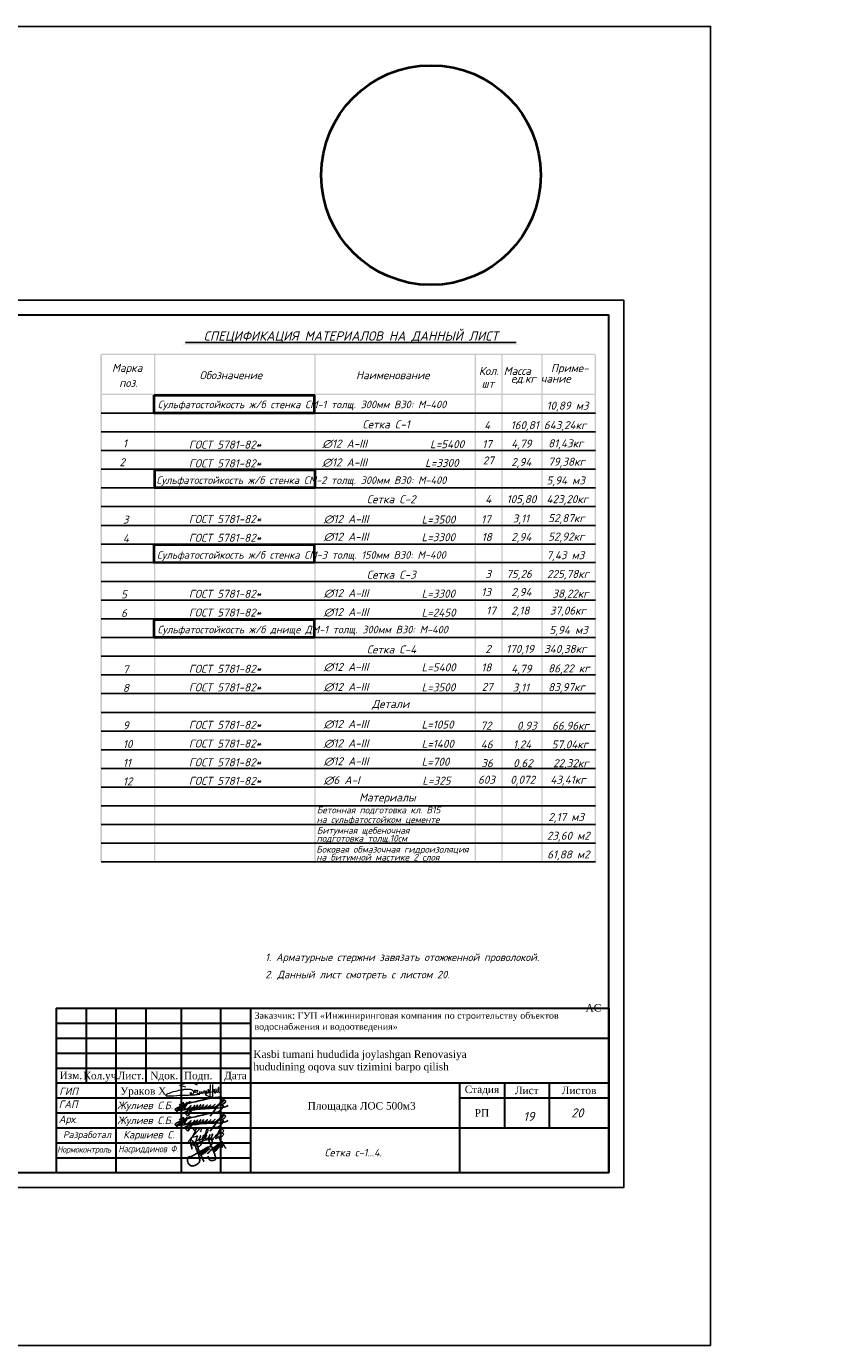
# Model space of a CAD drawing. Extents: x -119078 to 1619993, y 264752 to 340742.
# Tile 206 of 220: x 1161962 to 1189215, y 291930 to 336081. Entities that reach past the tile are written whole.
import ezdxf
from ezdxf.enums import TextEntityAlignment as Align

# ---------------------------------------------------------------- set-up
doc = ezdxf.new("R2010")
doc.units = 0
doc.header["$MEASUREMENT"] = 0
doc.linetypes.add('CONTI', pattern=[0])
doc.layers.get('0').update_dxf_attribs({"color": 250, "linetype": 'CONTI'})
for name, color, linetype in [('BC-Form$1$SHEET-TEXT', 7, 'Continuous'), ('PDF _Геометрия', 250, 'Continuous'), ('PDF _Сплошная заливка', 7, 'Continuous'), ('PDF _Текст', 7, 'Continuous'), ('SHTAMP', 250, 'Continuous'), ('Ярлык', 1, 'Continuous')]:
    doc.layers.add(name, color=color, linetype=linetype)
doc.layers.add('Графа', color=7, linetype='Continuous', lineweight=30)
doc.layers.add('НАДПИСИ', color=7, linetype='Continuous', lineweight=13)
doc.layers.add('ПОДПИСИ', color=7, linetype='Continuous', lineweight=25, true_color=0xffffff)
doc.styles.add('ICOCPEUR', font='isocpeui.ttf')
doc.styles.add('ISO', font='times.ttf')
doc.styles.add('ISOCPEUR', font='isocpeui.ttf')
doc.styles.add('PDF ISOCPEUR Italic', font='isocpeui.ttf')
doc.styles.add('style2', font='times.ttf', dxfattribs={"height": 350})
doc.styles.add('ГОСТ 250', font='isocpeui.ttf', dxfattribs={"height": 250})
doc.styles.add('ГОСТ 300', font='isocpeui.ttf', dxfattribs={"height": 250})
doc.styles.add('ГОСТ 350', font='isocpeui.ttf', dxfattribs={"height": 350})

# ---------------------------------------------------------------- blocks, each defined once
blk = doc.blocks.new('подпис')
at = {"layer": 'ПОДПИСИ', "color": 5, "lineweight": 25}
for points in [[(11455381, 532519), (11455520, 532605, 0.17903), (11455562, 532678, 0.263953), (11455546, 532731, 0.190204), (11455439, 532772, 0.042436), (11455181, 532752, 0.013899), (11454174, 532517), (11454115, 532493), (11453882, 532380, 0.221782), (11453847, 532334, 0.270492), (11453872, 532305), (11455179, 532410)], [(11453991, 532491, -0.163413), (11454129, 532576, -0.667806), (11454158, 532540, -0.079434), (11453917, 532276, -0.866542), (11453898, 532297), (11453923, 532319), (11454158, 532478), (11454199, 532507), (11454264, 532591), (11454072, 532309)], [(11454383, 532593, 0.619534), (11454360, 532609), (11454273, 532534, 0.114252), (11454185, 532395, 0.215538), (11454192, 532353, 0.240273), (11454245, 532349, 0.08858), (11454403, 532470), (11454351, 532410), (11454342, 532400, 0.539095), (11454362, 532374, 0.111916), (11454481, 532411), (11454538, 532484), (11454481, 532411), (11454317, 532146, -0.358423), (11454264, 532125), (11454185, 532207, -0.402126), (11454221, 532260, -0.058846), (11454732, 532356), (11455438, 532399, 0.09128), (11455712, 532476)], [(11454538, 532484), (11454488, 532398, 0.645288), (11454510, 532376, 0.12897), (11454636, 532493), (11454594, 532430), (11454582, 532414, 0.693858), (11454605, 532387, 0.10028), (11454701, 532446), (11454746, 532507), (11454701, 532446), (11454684, 532424, 0.631808), (11454708, 532389, 0.142677), (11454805, 532452), (11454848, 532505), (11454805, 532452, 0.201941), (11454797, 532429, 0.536095), (11454830, 532405, 0.097167), (11454944, 532462), (11454981, 532503), (11454944, 532462, 0.197087), (11454932, 532431, 0.488157), (11454970, 532409, 0.093089), (11455064, 532466), (11455099, 532503), (11455064, 532466, 0.226804), (11455048, 532431, 0.355416), (11455073, 532410, 0.127937), (11455201, 532468), (11455246, 532517), (11455201, 532468, 0.196233), (11455177, 532420, 0.529409), (11455206, 532400, 0.061232), (11455381, 532519), (11455512, 532676), (11455381, 532519), (11455075, 532109)], [(11455512, 532676, -0.143099), (11455604, 532656, -0.470936), (11455617, 532604, -0.126724), (11455422, 532482), (11455497, 532497, -0.517832), (11455533, 532462, -0.176475), (11455420, 532289, -0.173079), (11455271, 532233, -0.163306), (11455188, 532261)]]:
    blk.add_lwpolyline(points, format="xyb", dxfattribs=at)
blk.add_lwpolyline([(11454115, 532493), (11454174, 532517)], dxfattribs=at)
blk = doc.blocks.new('A$C6E532752')
at = {"color": 5, "lineweight": 25}
for points in [[(2046, 1804), (2070, 1872), (2101, 1944), (2114, 2003), (2114, 2056), (2099, 2124), (2074, 2222), (2014, 2300), (1903, 2360), (1855, 2376), (1801, 2377), (1790, 2368), (1792, 2336), (1800, 2288), (1808, 2236), (1818, 2191), (1846, 2131), (1865, 2061), (1890, 2014), (1957, 1858), (2009, 1770), (2053, 1685), (2113, 1541), (2153, 1434), (2222, 1250), (2279, 1118), (2326, 993), (2364, 847), (2392, 705), (2399, 624), (2394, 571), (2362, 528), (2328, 505), (2294, 490), (2254, 483), (2188, 477), (2145, 466), (2062, 466), (2017, 466), (1987, 466), (1945, 488), (1913, 509), (1883, 532), (1855, 575), (1823, 639), (1802, 682), (1783, 739), (1781, 758), (1779, 801), (1777, 848)], [(2743, 2429), (2709, 2488), (2682, 2516), (2685, 2488), (2725, 2429), (2737, 2401), (2759, 2329), (2784, 2236), (2802, 2186), (2816, 2124), (2836, 2048), (2868, 1947), (2878, 1890), (2884, 1840), (2893, 1773), (2934, 1685), (2949, 1650), (2957, 1619), (2962, 1588), (2967, 1626), (2967, 1657), (2971, 1688), (2988, 1767), (3019, 1821), (3030, 1831), (3088, 1813), (3106, 1778), (3119, 1748), (3153, 1695), (3166, 1642), (3207, 1585), (3241, 1543), (3278, 1532), (3308, 1535)], [(385, 1433), (380, 1569), (321, 1749), (258, 1944), (210, 2040), (245, 2007), (287, 1975), (353, 1931), (399, 1918), (436, 1916), (474, 1941), (484, 1982), (467, 2067), (448, 2120), (427, 2157), (466, 2093), (506, 2007), (555, 1922), (602, 1823), (711, 1592), (749, 1491), (825, 1291), (868, 1187), (943, 996), (982, 875), (1013, 754), (1033, 630), (1049, 522), (1043, 416), (1007, 308), (929, 226), (815, 136), (704, 81), (535, 13), (402, 1), (314, 18), (227, 71), (137, 159), (35, 347), (12, 492), (8, 661), (75, 751), (214, 814), (217, 817), (216, 775), (183, 707), (202, 722), (286, 778), (362, 823), (424, 853), (563, 928), (732, 1029), (845, 1105), (994, 1192), (1118, 1257), (1274, 1345), (1396, 1407), (1523, 1482), (1750, 1594), (1859, 1632), (1962, 1660), (1991, 1660), (2000, 1660), (1991, 1645), (1977, 1626), (1958, 1608)], [(795, 1930), (766, 1944), (747, 1958), (732, 1969), (756, 1919), (777, 1862), (824, 1731), (861, 1650), (907, 1552), (928, 1465), (971, 1361), (999, 1299), (1019, 1250), (1060, 1148), (1086, 1070), (1110, 993), (1161, 879), (1222, 766), (1252, 693), (1282, 624), (1325, 551), (1377, 469), (1387, 437), (1386, 415), (1369, 406), (1365, 409)], [(1178, 1041), (1184, 1073), (1176, 1087), (1166, 1109), (1171, 1134), (1175, 1159), (1177, 1187), (1170, 1192), (1155, 1194), (1138, 1181), (1125, 1161), (1120, 1142), (1127, 1112), (1138, 1084), (1155, 1052), (1190, 1015), (1234, 985), (1242, 980), (1268, 979), (1299, 1007), (1323, 1038), (1339, 1067), (1360, 1126), (1356, 1168), (1352, 1190), (1349, 1211), (1349, 1234), (1349, 1252), (1349, 1274), (1336, 1239), (1333, 1223), (1331, 1214), (1303, 1209), (1299, 1204), (1292, 1181), (1255, 1176), (1246, 1151), (1262, 1110), (1275, 1085), (1290, 1052), (1311, 1034), (1336, 1025), (1363, 1024), (1376, 1037), (1388, 1050), (1400, 1068), (1415, 1091), (1432, 1156), (1432, 1174), (1430, 1222), (1431, 1266), (1434, 1282), (1437, 1297), (1451, 1312), (1473, 1314), (1479, 1329), (1484, 1345), (1526, 1340), (1527, 1344), (1546, 1371), (1546, 1380), (1542, 1322), (1532, 1234), (1508, 1194), (1491, 1173), (1470, 1154), (1447, 1141), (1418, 1134), (1396, 1131), (1373, 1136), (1360, 1149)], [(1432, 1173), (1448, 1157), (1470, 1132), (1480, 1125), (1492, 1119), (1505, 1118), (1514, 1125), (1521, 1131), (1537, 1145), (1550, 1156), (1574, 1181), (1594, 1207), (1603, 1226), (1607, 1239), (1610, 1253), (1618, 1282), (1623, 1317), (1626, 1344), (1633, 1391), (1631, 1422), (1631, 1443), (1618, 1419), (1610, 1399), (1600, 1381), (1603, 1340), (1618, 1317), (1635, 1297), (1651, 1291), (1665, 1290), (1718, 1369), (1719, 1381), (1720, 1403), (1732, 1431), (1741, 1451), (1744, 1471), (1745, 1490), (1738, 1508), (1729, 1509), (1728, 1503), (1719, 1486), (1713, 1471), (1705, 1444), (1705, 1428), (1716, 1413), (1732, 1404), (1746, 1399), (1763, 1396), (1785, 1399), (1799, 1408), (1822, 1417), (1835, 1426), (1857, 1435), (1869, 1444), (1878, 1455), (1881, 1471), (1881, 1481), (1878, 1494), (1875, 1503)], [(1530, 1229), (1542, 1212), (1557, 1204), (1585, 1194), (1591, 1202), (1609, 1200), (1619, 1205), (1645, 1223), (1669, 1249), (1676, 1260), (1685, 1281), (1698, 1313), (1704, 1324), (1704, 1324)], [(1707, 1036), (1747, 1085), (1819, 1144), (1891, 1238), (1979, 1313), (2059, 1391), (2165, 1488), (2229, 1542), (2393, 1677), (2462, 1724), (2559, 1807), (2641, 1860), (2722, 1913), (2859, 2009), (2948, 2051), (2989, 2062), (2996, 2055)], [(2279, 1502), (2265, 1461), (2269, 1420), (2262, 1364), (2265, 1307), (2279, 1265), (2318, 1252), (2345, 1254), (2408, 1314), (2444, 1368), (2453, 1397), (2475, 1468), (2472, 1514), (2466, 1559), (2461, 1588), (2461, 1627), (2469, 1644), (2486, 1658), (2454, 1623), (2450, 1578), (2446, 1520), (2451, 1481), (2483, 1457), (2515, 1454), (2551, 1457), (2569, 1493), (2574, 1512), (2589, 1561), (2590, 1562)], [(2397, 1571), (2370, 1532), (2367, 1503), (2363, 1469), (2365, 1423), (2380, 1396), (2400, 1370), (2431, 1346), (2460, 1344), (2480, 1343), (2493, 1365), (2509, 1392), (2560, 1447), (2580, 1567), (2580, 1600), (2569, 1621), (2561, 1642), (2559, 1671), (2569, 1698), (2582, 1730), (2598, 1762), (2618, 1772)], [(2574, 1491), (2603, 1515), (2618, 1528), (2634, 1555), (2641, 1569), (2660, 1604), (2700, 1636), (2712, 1646), (2728, 1666), (2742, 1685), (2773, 1745), (2779, 1787), (2782, 1808), (2782, 1823), (2775, 1790), (2778, 1776), (2794, 1755), (2801, 1749), (2815, 1746), (2842, 1749)], [(2582, 1588), (2614, 1576), (2640, 1580), (2650, 1592), (2662, 1606), (2679, 1631), (2687, 1673), (2683, 1709), (2675, 1731), (2672, 1756), (2670, 1792), (2677, 1808), (2688, 1818), (2704, 1820), (2713, 1818)]]:
    blk.add_spline(points, degree=3, dxfattribs=at)
blk = doc.blocks.new('A$C194E077B')
at = {"color": 5, "lineweight": 20}
for points in [[(42, -99), (83, -76), (96, -68), (110, -53), (122, -42), (131, -27), (137, -5), (137, 22), (125, 42), (110, 57), (100, 67), (80, 78), (58, 91), (13, 103), (-19, 112), (-87, 112), (-127, 112), (-231, 105), (-249, 100), (-271, 100), (-317, 88), (-348, 80), (-409, 70), (-436, 66), (-497, 49), (-543, 37), (-617, 24), (-665, 5), (-728, -12), (-787, -37), (-841, -58), (-859, -64), (-880, -77), (-894, -91), (-904, -101), (-904, -112), (-894, -123), (-871, -130), (-840, -134), (-808, -134), (-760, -134), (-737, -134), (-654, -127), (-612, -124), (-491, -116), (-389, -109), (-287, -102), (-158, -97), (-39, -97), (85, -89), (174, -89), (222, -82), (269, -75), (318, -67), (369, -63), (369, -63)], [(-162, 200), (-240, 221), (-364, 241), (-364, 276), (-310, 307), (-248, 324), (-145, 351), (-37, 351), (76, 351), (195, 319), (266, 278)], [(0, 0), (0, -92)], [(41, 2), (41, -98)], [(203, -24), (196, 1), (191, 21), (185, 44), (185, 65), (176, 81), (169, 93), (189, 73), (200, 70), (220, 70), (242, 70), (259, 75), (272, 78), (279, 90), (279, 70), (274, 51), (262, 26), (252, 0), (252, -16), (261, -33), (282, -45), (303, -50), (329, -43), (347, -33), (361, -19), (368, -6), (371, 33), (368, -6), (372, -22), (382, -27), (392, -33), (406, -29), (418, -26), (433, -12), (438, -3), (438, 39), (438, -3), (453, -18), (464, -25), (477, -25), (504, -20), (521, -3), (528, 9), (524, 23), (522, 41), (522, 48), (526, 55), (535, 63), (549, 63), (569, 49), (579, 25), (585, 1), (580, -18), (565, -26), (549, -26), (531, -8), (528, 9)], [(835, 300), (835, -171), (799, -177), (729, -165), (620, -121), (593, -75), (602, -42), (665, -20), (730, 7), (798, 17), (885, 36), (885, 36), (905, 45)], [(593, 2), (615, 20), (621, 30), (635, 45), (637, 70), (635, 45), (635, 19), (646, 1), (664, -10), (680, -10), (701, 0), (705, 13), (705, 35), (699, 66), (686, 94), (680, 122)], [(682, 123), (691, 107), (705, 87), (717, 87)], [(748, 299), (746, -138)], [(898, 116), (898, 60), (906, 31), (917, -11)], [(910, 55), (903, 116)], [(952, -13), (967, 14), (978, 53), (978, 112), (973, 131)], [(962, 114), (967, 97), (978, 53), (987, 20), (1013, 5), (1032, 10), (1061, 39), (1076, 96), (1076, 123), (1074, 180)], [(1064, 182), (1056, 151), (1045, 113), (1045, 80), (1055, 46), (1070, 20), (1088, 9), (1109, 9), (1132, 31), (1138, 57), (1138, 93)]]:
    blk.add_lwpolyline(points, dxfattribs=at)
for centre, radius, start, end in [((681, 122), 1.13, 41.4, 190.5897), ((901, 116), 2.8, 15.3098, 164.5601), ((899, 54), 10.7, 301.2071, 10.1496), ((979, 116), 16.6, 111.912, 188.6151), ((1068, 178), 5.72, 18.1801, 138.9915), ((935, -4), 19.1, 202.8625, 330.9274)]:
    blk.add_arc(centre, radius, start, end, dxfattribs=at)
blk = doc.blocks.new('ПЛДПИС')
at = {"color": 0, "linetype": 'ByBlock', "lineweight": 9}
for points in [[(1768167, 34601), (1768274, 34710), (1768312, 34693), (1768357, 34634), (1768439, 34683), (1768465, 34730), (1768458, 34730), (1768452, 34716), (1768444, 34693), (1768248, 34291), (1768239, 34262), (1768224, 34236), (1768215, 34224), (1768175, 34213), (1768276, 34380), (1768300, 34412), (1768456, 34579), (1768495, 34627), (1768529, 34664), (1768567, 34702), (1768592, 34709), (1768598, 34695), (1768596, 34655), (1768563, 34579)], [(1768291, 34400), (1768434, 34437), (1768462, 34447), (1768479, 34446), (1768464, 34405), (1768450, 34379), (1768443, 34362), (1768432, 34337), (1768424, 34314), (1768403, 34251), (1768390, 34195), (1768377, 34148), (1768363, 34113), (1768320, 34171), (1768390, 34246), (1768422, 34269), (1768477, 34304), (1768517, 34328), (1768535, 34345), (1768555, 34375), (1768568, 34396), (1768582, 34424), (1768584, 34440), (1768567, 34435), (1768560, 34422), (1768555, 34411), (1768548, 34391), (1768537, 34364), (1768531, 34347), (1768524, 34324), (1768521, 34309), (1768519, 34300), (1768519, 34289), (1768544, 34292), (1768564, 34304), (1768593, 34331), (1768637, 34368), (1768668, 34404), (1768686, 34438), (1768686, 34457), (1768678, 34464), (1768654, 34428), (1768646, 34402), (1768637, 34371), (1768633, 34343), (1768632, 34323), (1768635, 34310), (1768652, 34308), (1768663, 34317), (1768696, 34351), (1768732, 34384), (1768762, 34415), (1768778, 34444), (1768780, 34462), (1768775, 34466), (1768760, 34450), (1768751, 34420), (1768740, 34380), (1768734, 34359), (1768732, 34347), (1768736, 34333), (1768748, 34323), (1768768, 34330), (1768801, 34358), (1768825, 34380), (1768869, 34428), (1768893, 34461), (1768900, 34485), (1768892, 34487), (1768873, 34465), (1768858, 34431), (1768850, 34405), (1768845, 34386), (1768845, 34357), (1768850, 34342), (1768867, 34334), (1768880, 34339), (1768915, 34364), (1768944, 34396), (1768964, 34438), (1768983, 34482), (1768980, 34511), (1768959, 34502), (1768953, 34480), (1768949, 34444), (1768944, 34409), (1768941, 34371), (1768942, 34347), (1768944, 34344), (1768954, 34339), (1768979, 34347), (1769007, 34370), (1769056, 34414), (1769101, 34463), (1769168, 34549), (1769212, 34624), (1769245, 34696), (1769263, 34731), (1769265, 34761), (1769252, 34754), (1769242, 34732), (1769241, 34724), (1769233, 34693), (1769221, 34653), (1769196, 34589), (1769166, 34514), (1769144, 34459), (1769121, 34409), (1769111, 34382), (1769099, 34350), (1769096, 34345), (1769092, 34342), (1769085, 34339), (1769087, 34355), (1769094, 34373), (1769101, 34389), (1769126, 34445), (1769163, 34518), (1769186, 34556), (1769203, 34585), (1769232, 34625), (1769258, 34661), (1769292, 34681), (1769309, 34674), (1769332, 34643), (1769333, 34586), (1769305, 34557), (1769265, 34526), (1769235, 34515), (1769217, 34514), (1769213, 34521), (1769263, 34541), (1769302, 34539), (1769332, 34526), (1769343, 34499), (1769323, 34458), (1769301, 34426), (1769267, 34400), (1769223, 34379), (1769168, 34371), (1769130, 34373), (1769121, 34381), (1769121, 34411)], [(1768636, 34367), (1768797, 34545), (1768832, 34624), (1768811, 34686), (1768788, 34673), (1768773, 34647), (1768752, 34588), (1768723, 34494), (1768702, 34421), (1768681, 34356), (1768651, 34269), (1768487, 34082), (1768486, 34142), (1768627, 34279), (1768815, 34318), (1769007, 34332)]]:
    blk.add_spline(points, degree=3, dxfattribs=at)
blk = doc.blocks.new('A$Cbab827f9')
at = {"layer": 'Графа'}
for p, q in [((-18500, 5500), (0, 5500)), ((-18500, 5500), (0, 5500)), ((-18500, 5500), (-18500, 0)), ((-17500, 5500), (-17500, 3000)), ((-16500, 5500), (-16500, 0)), ((-15500, 5500), (-15500, 3000)), ((-14314, 5500), (-14314, 0)), ((-13000, 5500), (-13000, 0)), ((-12000, 5500), (-12000, 0)), ((0, 5500), (0, 0)), ((0, 5500), (0, 0)), ((-18500, 5000), (-12000, 5000)), ((-18500, 4500), (-12000, 4500)), ((-12000, 4500), (0, 4500)), ((-18500, 4000), (-12000, 4000)), ((-18500, 3500), (-12000, 3500)), ((-18500, 3000), (0, 3000)), ((-5000, 3000), (-5000, 0)), ((-3500, 3000), (-3500, 1500)), ((-2000, 3000), (-2000, 1500)), ((-18500, 2500), (-12000, 2500)), ((-5000, 2500), (0, 2500)), ((-18500, 2000), (-12000, 2000)), ((-18500, 1500), (-12000, 1500)), ((-12000, 1500), (0, 1500)), ((-18500, 1000), (-12000, 1000)), ((-18500, 500), (-12000, 500)), ((-18500, 0), (0, 0)), ((-18500, 0), (0, 0))]:
    blk.add_line(p, q, dxfattribs=at)
at = {"color": 7, "lineweight": 30, "xscale": 0.8941363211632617, "yscale": 0.8941363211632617, "zscale": 0.8941363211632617}
blk.add_blockref('A$C194E077B', (-14020, 2684), dxfattribs=at)
at = {"color": 1, "lineweight": 15, "xscale": 0.9504, "yscale": 0.9504, "zscale": 0.9504}
for p in [(-10900254, -503824), (-10900254, -504324)]:
    blk.add_blockref('подпис', p, dxfattribs=at)
at = {"color": 5, "linetype": 'ByBlock', "lineweight": 9}
blk.add_blockref('ПЛДПИС', (-1782243, -33214), dxfattribs=at)
at = {"color": 2, "lineweight": 40, "xscale": 0.3934101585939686, "yscale": 0.3934101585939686, "zscale": 0.3934101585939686}
blk.add_blockref('A$C6E532752', (-14109, 221), dxfattribs=at)
at = {"style": 'ISOCPEUR'}
for s, p in [('ГAП            ', (-18415, 2164)), ('Арх.  ', (-18415, 1664))]:
    blk.add_text(s, height=250, dxfattribs=at).set_placement(p)
at = {"color": 7, "linetype": 'ByBlock', "lineweight": 25, "style": 'ГОСТ 300'}
blk.add_text('20', height=300, dxfattribs=at).set_placement((-1261, 1850, 0))
at = {"color": 18, "lineweight": 30, "true_color": 0x000000, "insert": (-780, 5640), "char_height": 300, "attachment_point": 1, "style": 'ISO'}
blk.add_mtext_dynamic_manual_height_columns('\\pi14405.478;{\\C256; \\H0.83333x;\\C7;АС}', width=5530.42, gutter_width=2000, heights=[0], dxfattribs=at)
at = {"insert": (-18397, 2846, 0), "char_height": 250, "attachment_point": 1, "style": 'ISOCPEUR'}
blk.add_mtext_dynamic_manual_height_columns('ГИП', width=1128.03, gutter_width=1500, heights=[0], dxfattribs=at)
at = {"color": 7, "lineweight": 20, "insert": (-16356, 2857), "char_height": 250, "attachment_point": 1, "style": 'ISO'}
blk.add_mtext_dynamic_manual_height_columns('Ураков Х', width=2171.11, gutter_width=1500, heights=[0], dxfattribs=at)
at = {"attachment_point": 1}
for s, insert, char_height, width, style in [('\\pxi7.19849;Площадка ЛОС 500м3', (-11883, 2361), 250, 5930.2, 'ISO'), ('{\\W0.95;\\T0.95;Нормоконтроль}', (-18469, 881), 210, 1971.75, 'ISOCPEUR')]:
    blk.add_mtext(s, dxfattribs=dict(at, insert=insert, char_height=char_height, width=width, style=style))
at = {"color": 3, "lineweight": 30, "insert": (-16415, 911), "char_height": 230, "width": 2499.02, "attachment_point": 1, "style": 'PDF ISOCPEUR Italic'}
blk.add_mtext('\\pt500;{\\W0.8;\\C7;Насриддинов Ф.}', dxfattribs=at)
at = {"layer": 'BC-Form$1$SHEET-TEXT', "width": 12000, "attachment_point": 5, "style": 'ГОСТ 350'}
for s, insert, char_height in [('Разработал', (-17469, 1237), 230), ('Каршиев С.', (-15395, 1237), 250)]:
    blk.add_mtext(s, dxfattribs=dict(at, insert=insert, char_height=char_height))
at = {"layer": 'SHTAMP', "style": 'ГОСТ 250'}
for p in [(-16456, 2123), (-16456, 1623)]:
    blk.add_text('Жулиев С.Б. ', height=250, dxfattribs=at).set_placement(p)
at = {"layer": 'SHTAMP', "attachment_point": 4, "style": 'style2'}
for s, insert, char_height, width in [('\\pxi0.02539,ql;Заказчик: ГУП «Инжиниринговая компания по строительству объектов водоснабжения и водоотведения» ', (-11864, 5041), 220, 10364.55), ('{\\H1.00436x;\\C7;Kasbi tumani hududida joylashgan Renovasiya \\Phududining oqova suv tizimini barpo\\C256; qilish}', (-11901, 3715), 250, 11834.1)]:
    blk.add_mtext(s, dxfattribs=dict(at, insert=insert, char_height=char_height, width=width))
at = {"layer": 'НАДПИСИ', "linetype": 'Continuous', "ltscale": 1000, "style": 'ISO'}
for s, p in [('Изм.', (-18009, 3255)), ('Кол.уч.', (-16988, 3248)), ('Лист.', (-16000, 3250)), ('Nдок.', (-14885, 3250)), ('Подп.', (-13750, 3250)), ('Дата', (-12500, 3250))]:
    blk.add_text(s, height=250, dxfattribs=at).set_placement(p, align=Align.MIDDLE_CENTER)
at = {"layer": 'НАДПИСИ', "linetype": 'Continuous', "ltscale": 1000, "char_height": 250, "attachment_point": 5, "style": 'ISO'}
for s, insert, width in [('Стадия', (-4250, 2750), 1400), ('Лист', (-2750, 2750), 1400), ('Листов', (-1000, 2750), 1900), ('РП', (-4250, 2000), 12000)]:
    blk.add_mtext(s, dxfattribs=dict(at, insert=insert, width=width))

msp = doc.modelspace()

# ---------------------------------------------------------------- linework, layer by layer
at = {"color": 3}
msp.add_lwpolyline([(1184862.133, 291930.005), (1030083.107, 291930.005), (1030083.107, 336080.888), (1184862.133, 336080.888)], close=True, dxfattribs=at)
at = {"color": 2, "lineweight": 40}
for points in [[(1166236.253, 323740.142), (1171599.033, 323742.031), (1171599.033, 323138.526), (1166236.253, 323136.637)], [(1166257.773, 321237.672), (1171620.554, 321239.561), (1171620.554, 320636.057), (1166257.773, 320634.168)], [(1166236.253, 318735.203), (1171599.033, 318737.092), (1171599.033, 318133.588), (1166236.253, 318131.699)], [(1166236.253, 316226.585), (1171599.033, 316228.474), (1171599.033, 315624.97), (1166236.253, 315623.081)]]:
    msp.add_lwpolyline(points, close=True, dxfattribs=at)
msp.add_circle((1175505.208, 331102.383), 3674.146, dxfattribs=at)
at = {"layer": 'PDF _Геометрия', "lineweight": -3}
msp.add_lwpolyline([(1120965.533, 297222.29), (1120965.533, 326913.75), (1181959.379, 326913.75), (1181959.379, 297222.29)], close=True, dxfattribs=at)
at = {"layer": 'PDF _Геометрия', "lineweight": 30}
msp.add_lwpolyline([(1122459.636, 297720.324), (1181461.345, 297720.324), (1181461.345, 326415.716), (1122459.636, 326415.716)], close=True, dxfattribs=at)
at = {"layer": 'PDF _Геометрия', "color": 7, "lineweight": -3}
for points in [[(1167282.735, 325499.578), (1178356.315, 325499.578)], [(1181012.499, 323138.526), (1164466.689, 323138.526)], [(1181012.499, 322511.372), (1164466.689, 322511.372)], [(1181012.499, 321884.217), (1164466.689, 321884.217)], [(1181012.499, 321263.211), (1164466.689, 321263.211)], [(1181012.499, 320636.057), (1164466.689, 320636.057)], [(1181012.499, 320008.902), (1164466.689, 320008.902)], [(1181012.499, 319381.748), (1164466.689, 319381.748)], [(1181012.499, 318754.593), (1164466.689, 318754.593)], [(1181012.499, 318133.588), (1164466.689, 318133.588)], [(1181012.499, 317506.433), (1164466.689, 317506.433)], [(1181012.499, 316879.279), (1164466.689, 316879.279)], [(1181012.499, 316252.124), (1164466.689, 316252.124)], [(1181012.499, 315624.97), (1164466.689, 315624.97)], [(1181012.499, 315003.964), (1164466.689, 315003.964)], [(1181012.499, 314376.809), (1164466.689, 314376.809)], [(1181012.499, 313749.655), (1164466.689, 313749.655)], [(1181012.499, 313122.5), (1164466.689, 313122.5)], [(1181012.499, 312495.346), (1164466.689, 312495.346)], [(1181012.499, 311247.186), (1164466.689, 311247.186)], [(1181012.499, 310620.031), (1164466.689, 310620.031)], [(1181012.499, 309992.877), (1164466.689, 309992.877)], [(1181012.499, 309365.722), (1164466.689, 309365.722)], [(1181012.499, 308744.716), (1164466.689, 308744.716)], [(1181012.499, 308117.562), (1164466.689, 308117.562)]]:
    msp.add_lwpolyline(points, dxfattribs=at)
msp.add_lwpolyline([(1164466.689, 311874.34), (1181012.499, 311874.34)], close=True, dxfattribs=at)
at = {"layer": 'PDF _Сплошная заливка', "lineweight": 30, "transparency": 33554559}
for points in [[(1167196.655, 325456.538), (1167196.655, 325438.092), (1178454.693, 325456.538)], [(1167196.655, 325438.092), (1178454.693, 325456.538), (1178454.693, 325438.092)], [(1164491.283, 325106.07), (1164442.094, 325106.07), (1164491.283, 308117.562)], [(1164442.094, 325106.07), (1164491.283, 308117.562), (1164442.094, 308117.562)], [(1181012.499, 325081.475), (1181012.499, 325124.515), (1164466.689, 325081.475)], [(1181012.499, 325124.515), (1164466.689, 325081.475), (1164466.689, 325124.515)], [(1166280.518, 325106.07), (1166231.329, 325106.07), (1166280.518, 308117.562)], [(1166231.329, 325106.07), (1166280.518, 308117.562), (1166231.329, 308117.562)], [(1171642.074, 325106.07), (1171599.033, 325106.07), (1171642.074, 323765.681)], [(1171599.033, 325106.07), (1171642.074, 323765.681), (1171599.033, 323765.681)], [(1177009.778, 325106.07), (1176966.738, 325106.07), (1177009.778, 308117.562)], [(1176966.738, 325106.07), (1177009.778, 308117.562), (1176966.738, 308117.562)], [(1177901.321, 325106.07), (1177858.281, 325106.07), (1177901.321, 308117.562)], [(1177858.281, 325106.07), (1177901.321, 308117.562), (1177858.281, 308117.562)], [(1179241.71, 325106.07), (1179198.67, 325106.07), (1179241.71, 308117.562)], [(1179198.67, 325106.07), (1179241.71, 308117.562), (1179198.67, 308117.562)], [(1181030.945, 325106.07), (1180987.905, 325106.07), (1181030.945, 308117.562)], [(1180987.905, 325106.07), (1181030.945, 308117.562), (1180987.905, 308117.562)], [(1181012.499, 323741.086), (1181012.499, 323784.126), (1164466.689, 323741.086)], [(1181012.499, 323784.126), (1164466.689, 323741.086), (1164466.689, 323784.126)], [(1171642.074, 323138.526), (1171599.033, 323138.526), (1171642.074, 321263.211)], [(1171599.033, 323138.526), (1171642.074, 321263.211), (1171599.033, 321263.211)], [(1171642.074, 320636.057), (1171599.033, 320636.057), (1171642.074, 318754.593)], [(1171599.033, 320636.057), (1171642.074, 318754.593), (1171599.033, 318754.593)], [(1171642.074, 318133.588), (1171599.033, 318133.588), (1171642.074, 316252.124)], [(1171599.033, 318133.588), (1171642.074, 316252.124), (1171599.033, 316252.124)], [(1171642.074, 318133.588), (1171599.033, 318133.588), (1171642.074, 316252.124)], [(1171599.033, 318133.588), (1171642.074, 316252.124), (1171599.033, 316252.124)], [(1171642.074, 315624.97), (1171599.033, 315624.97), (1171642.074, 313749.655)], [(1171599.033, 315624.97), (1171642.074, 313749.655), (1171599.033, 313749.655)], [(1171642.074, 313749.655), (1171599.033, 313749.655), (1171642.074, 308117.562)], [(1171599.033, 313749.655), (1171642.074, 308117.562), (1171599.033, 308117.562)]]:
    msp.add_solid(points, dxfattribs=at)

# ---------------------------------------------------------------- block references
at = {"color": 1, "lineweight": 30}
msp.add_blockref('A$Cbab827f9', (1181459.833, 297719.921), dxfattribs=at)

# ---------------------------------------------------------------- texts
at = {"linetype": 'Continuous', "lineweight": 25, "ltscale": 15, "insert": (12863.76, 311222.017), "char_height": 250, "width": 17877.44941, "attachment_point": 1, "style": 'ICOCPEUR'}
msp.add_mtext('\\pi4862.31;{\\H1.16667x;\\LАнтисейсмические мероприятия\\P\\pi0;\\H0.71428x;\\l       Для обеспечения сейсмостойкости несущих конструкций и фундаментов соблюдены все условия КМК 2.01.03-19 «Строительство в сейсмических районах».\\P\\pi5355.138;\\H1.4x;\\LАнтикоррозионная защита\\l\\P\\pi0;\\H0.71428x;       Защита конструкций от коррозии должна производиться в соответствии КМК 2.03.11-96 "Защита строительных конструкций от коррозии" ГОСТ 9.402-2004 «Покрытия лакокрасочные. Подготовка (металлических поверхностей перед окрашиванием». Антикоррозионное покрытие должно обеспечивать защиту конструкций. \\P       \\A1;Все несущие металлоконструкции грунтовать и\\A0; окрасить эмалью ПФ-115 (ГОСТ6465-76) за 2 раза по грунтовке ГФ-021 (ГОСТ 25129-82)\\A1;.\\P      Для железобетонных конструкций использовать бетон \\A0;на портландцементе по ГОСТ 10178-85*,\\A1; водонепроницаемости W\\A0;4\\A1; и морозостойкостью F100\\A0;.\\A1;\\P\\A0;       \\A1;Все \\A0;поверхности бетонных и ж.б конструкций, соприкасающиеся с грунтом обмазать \\A1;\\C256;горячим битумом за 2 раза\\A0;\\C0; по ГОСТ 28379-89.}\\P\\pi5566.64787;{\\H1.16666x;\\LАнтипросадочные мероприятия\\A1;\\l\\P\\pi0;\\H0.71428x;        В соответствии с требованиями КМК 2.02.01-98 приняты противопросадочные мероприятия для первого типа грунтовых условий. Для устранения просадочных свойств грунтов I типа предусмотрено уплотнение тяжелыми трамбовками грунтов в основании котлованов и устройство подготовки из бетона класса В7,5. Насыпные грунты и строительный мусор толщиной до 1,5м удалить и заменить засыпкой из ГПС до бетонной подготовки.}', dxfattribs=at)
at = {"layer": 'PDF _Текст', "lineweight": 30, "attachment_point": 7, "style": 'PDF ISOCPEUR Italic'}
for s, insert, char_height in [('СПЕЦИФИКАЦИЯ МАТЕРИАЛОВ НА ДАННЫЙ ЛИСТ', (1167897.592, 325479.824), 310.47316), ('Марка', (1164829.454, 324445.321), 268.248), ('Обозначение', (1167756.175, 324273.161), 268.24796), ('Наименование', (1172994.76, 324273.161), 268.24796), ('Кол. Масса', (1177108.155, 324414.578), 268.248), ('Приме-', (1179518.396, 324439.172), 268.248), ('поз.', (1165069.249, 324014.921), 268.248), ('шт', (1177200.384, 323990.326), 268.248), ('ед.кг чание', (1178184.155, 324116.149), 268.24796), ('{\\C0;Сульфатостойкость }ж/б стенка СМ-1 толщ. 300мм B30: М-400', (1166359.943, 323234.052), 250), ('10,89 м3', (1179370.83, 323191.012), 268.248), ('Сетка С-1', (1173209.96, 322627.938), 268.248), ('4    160,81 643,24кг', (1177286.464, 322539.263), 268.24796), ('1', (1165192.22, 321989.579), 268.248), ('ГОСТ 5781-82*', (1167399.558, 321950.119), 268.24796), ('∅12 А-III', (1171864.352, 321963.471), 268.248), ('L=5400', (1175473.907, 321963.471), 268.248), ('17', (1177218.829, 321965.487), 268.248), ('4,79', (1178190.304, 321918.257), 268.248), ('81,43кг', (1179426.167, 321930.554), 268.248), ('2', (1165078.61, 321362.425), 268.248), ('ГОСТ 5781-82*', (1167399.558, 321322.965), 268.24796), ('∅12 А-III', (1171864.352, 321338.033), 268.248), ('L=3300', (1175307.431, 321338.033), 268.248), ('27', (1177237.275, 321420.145), 268.248), ('2,94', (1178190.304, 321303.4), 268.248), ('79,38кг', (1179426.167, 321315.697), 268.248), ('{\\C0;Сульфатостойкость }ж/б стенка СМ-2 толщ. 300мм B30: М-400', (1166316.196, 320700.84), 250), ('5,94 м3', (1179370.83, 320688.542), 268.248), ('Сетка С-2', (1173357.525, 320120.111), 268.248), ('4   105,80  423,20кг', (1177323.355, 320061.388), 268.24796), ('3', (1165192.22, 319440.382), 268.248), ('ГОСТ 5781-82*', (1167399.558, 319458.828), 268.24796), ('∅12 А-III', (1171913.54, 319443.537), 268.248), ('L=3500', (1175190.143, 319443.537), 268.248), ('17', (1177181.938, 319449.685), 268.248), ('3,11', (1178239.493, 319414.498), 268.248), ('52,87кг', (1179426.167, 319426.795), 268.248), ('18', (1177200.384, 318856.741), 268.248), ('4', (1165192.22, 318813.228), 268.248), ('ГОСТ 5781-82*', (1167399.558, 318831.673), 268.24796), ('∅12 А-III', (1171913.54, 318850.593), 268.248), ('L=3300', (1175190.143, 318850.593), 268.248), ('2,94', (1178190.304, 318797.081), 268.248), ('52,92кг', (1179426.167, 318809.378), 268.248), ('{\\C0;Сульфатостойкость }ж/б стенка СМ-3 толщ. 150мм B30: М-400', (1166333.618, 318198.37), 250), ('7,43 м3', (1179370.83, 318186.073), 268.248), ('Сетка С-3', (1173357.525, 317596.586), 268.248), ('3   75,26   225,78кг', (1177323.355, 317558.919), 268.24796), ('5', (1165130.734, 316937.913), 268.248), ('ГОСТ 5781-82*', (1167399.558, 316956.359), 268.24796), ('∅12 А-III', (1171913.54, 316961.606), 268.248), ('L=3300', (1175190.143, 316961.606), 268.248), ('13    2,94', (1177188.087, 316952.471), 268.248), ('38,22кг', (1179567.584, 316901.021), 268.248), ('6', (1165130.734, 316310.758), 268.248), ('ГОСТ 5781-82*', (1167399.558, 316329.204), 268.24796), ('∅12 А-III', (1171913.54, 316327.051), 268.248), ('L=2450', (1175190.143, 316327.051), 268.248), (' 17   2,18    37,06кг', (1177181.938, 316333.585), 268.24796), ('{\\C0;Сульфатостойкость }ж/б днище ДМ-1 толщ. 300мм B30: М-400', (1166350.496, 315702.05), 250), ('5,94 м3', (1179469.207, 315683.604), 268.248), ('Сетка С-4', (1173357.525, 315093.834), 268.248), ('2   170,19  340,38кг', (1177323.355, 315050.301), 268.24796), ('ГОСТ 5781-82*', (1167399.558, 314447.741), 268.24796), ('∅12 А-III', (1171913.54, 314494.211), 268.248), ('L=5400', (1175190.143, 314494.211), 268.248), ('18', (1177188.087, 314491.667), 268.248), ('7', (1165192.22, 314429.295), 268.248), ('4,79', (1178190.304, 314386.255), 268.248), ('86,22 кг', (1179426.167, 314398.552), 268.248), ('8', (1165192.22, 313808.289), 268.248), ('ГОСТ 5781-82*', (1167399.558, 313826.735), 268.24796), ('∅12 А-III', (1171913.54, 313825.664), 268.248), ('L=3500', (1175190.143, 313825.664), 268.248), ('27', (1177200.384, 313842.842), 268.248), ('3,11', (1178239.493, 313759.101), 268.248), ('83,97кг', (1179426.167, 313771.398), 268.248), ('Детали', (1173529.685, 313214.314), 269.9758), ('9', (1165192.22, 312553.98), 268.248), ('ГОСТ 5781-82*', (1167399.558, 312572.426), 268.24796), ('∅12 А-III', (1171913.54, 312581.145), 268.248), ('L=1050', (1175190.143, 312581.145), 268.248), ('72     0,93   66,96кг', (1177157.344, 312480.197), 268.24796), ('10', (1165192.22, 311926.826), 268.248), ('ГОСТ 5781-82*', (1167399.558, 311945.271), 268.24796), ('∅12 А-III', (1171913.54, 311936.193), 268.248), ('L=1400', (1175190.143, 311936.193), 268.248), ('46    1,24    57,04кг', (1177169.641, 311853.043), 268.24796), ('11', (1165192.22, 311299.671), 268.248), ('ГОСТ 5781-82*', (1167399.558, 311318.117), 268.24796), ('∅12 А-III', (1171913.54, 311336.757), 268.248), ('L=700', (1175190.143, 311336.757), 268.248), ('36    0,62    22,32кг', (1177188.087, 311225.888), 268.24796), ('12', (1165192.22, 310678.665), 268.248), ('ГОСТ 5781-82*', (1167399.558, 310697.111), 268.24796), ('∅6 А-I', (1171913.54, 310702.67), 268.248), ('L=325', (1175215.202, 310702.67), 268.248), ('603   0,072   43,41кг', (1177077.412, 310671.904), 268.24796), ('Материалы', (1173099.285, 310069.957), 268.248), ('2,17 м3', (1179432.316, 309424.356), 268.248), ('23,60 м2', (1179383.127, 308797.202), 268.248), ('61,88 м2', (1179393.349, 308170.047), 268.248), ('1. Арматурные стержни завязать отожженной проволокой.', (1169957.365, 304734.16), 249.97877), ('2. Данный лист смотреть с листом 20.', (1169957.365, 304156.194), 249.97877), ('19', (1178596.11, 299450.968), 299.9753), ('Сетка с-1...4.', (1171943.354, 298265.861), 249.97877)]:
    msp.add_mtext(s, dxfattribs=dict(at, insert=insert, char_height=char_height))
at = {"layer": 'PDF _Текст', "color": 251, "lineweight": 30, "true_color": 0x535353, "char_height": 224.9805, "attachment_point": 7, "style": 'PDF ISOCPEUR Italic'}
for s, insert in [('Бетонная подготовка кл. В15', (1171685.114, 309708.1)), ('на сульфатостойком цементе', (1171678.965, 309361.745)), ('Битумная щебеночная', (1171685.114, 308998.979)), ('Боковая обмазочная гидроизоляция', (1171666.668, 308365.676)), ('подготовка толщ.10см', (1171678.965, 308734.59)), ('на битумной мастике 2 слоя', (1171666.668, 308101.287))]:
    msp.add_mtext(s, dxfattribs=dict(at, insert=insert))
at = {"layer": 'Ярлык', "color": 165, "lineweight": 50, "char_height": 253.56783, "attachment_point": 1, "style": 'ISO'}
for s, insert, width in [('\\pi5485.19957;{\\fISOCPEUR|b0|i1|c204|p34;\\H2.7606x;\\C167;\\c8277566;ООО  \\fISOCPEUR|b0|i1|c0|p34;"UNIVER  PRO STILE"\\fISOCPEUR|b1|i1|c204|p34;\\Q15;\\T1.25; \\fArial|b1|i0|c204|p34;\\H0.36224x;\\T1.15;   \\fArial|b0|i0|c204|p34;\\T1;          }', (-90957.556, 325671.286), 25625.47242), ('\\pi5485.19957;{\\fISOCPEUR|b0|i1|c204|p34;\\H2.7606x;\\C167;\\c8277566;ООО  \\fISOCPEUR|b0|i1|c0|p34;"UNIVER  PRO STILE"\\fISOCPEUR|b1|i1|c204|p34;\\Q15;\\T1.25; \\fArial|b1|i0|c204|p34;\\H0.36224x;\\T1.15;   \\fArial|b0|i0|c204|p34;\\T1;          }', (-41908.934, 325671.286), 25625.47242), ('{\\C167;\\c8277566;             \\P\\P\\pi6540.45083;\\fISOCPEUR|b0|i1|c204|p34;\\H0.98593x;Лицензия  \\fISOCPEUR|b0|i1|c0|p34;№ 072193 \\fISOCPEUR|b0|i1|c204|p34;от \\fISOCPEUR|b0|i1|c0|p34;3 \\fISOCPEUR|b0|i1|c204|p34;апреля \\fISOCPEUR|b0|i1|c0|p34;202\\fISOCPEUR|b0|i1|c204|p34;3г\\fISOCPEUR|b0|i1|c0|p34;. \\P\\pi2223.49782;\\fISOCPEUR|b0|i1|c204|p34;Министерство строительства и жилищно-коммунального хозяйства Республики Узбекистан}', (-89126.802, 324659.709), 19682.04146), ('{\\C167;\\c8277566;             \\P\\P\\pi6540.45083;\\fISOCPEUR|b0|i1|c204|p34;\\H0.98593x;Лицензия  \\fISOCPEUR|b0|i1|c0|p34;№ 072193 \\fISOCPEUR|b0|i1|c204|p34;от \\fISOCPEUR|b0|i1|c0|p34;3 \\fISOCPEUR|b0|i1|c204|p34;апреля \\fISOCPEUR|b0|i1|c0|p34;202\\fISOCPEUR|b0|i1|c204|p34;3г\\fISOCPEUR|b0|i1|c0|p34;. \\P\\pi2223.49782;\\fISOCPEUR|b0|i1|c204|p34;Министерство строительства и жилищно-коммунального хозяйства Республики Узбекистан}', (-40078.181, 324659.709), 19682.04146)]:
    msp.add_mtext(s, dxfattribs=dict(at, insert=insert, width=width))

doc.saveas('drawing.dxf')
